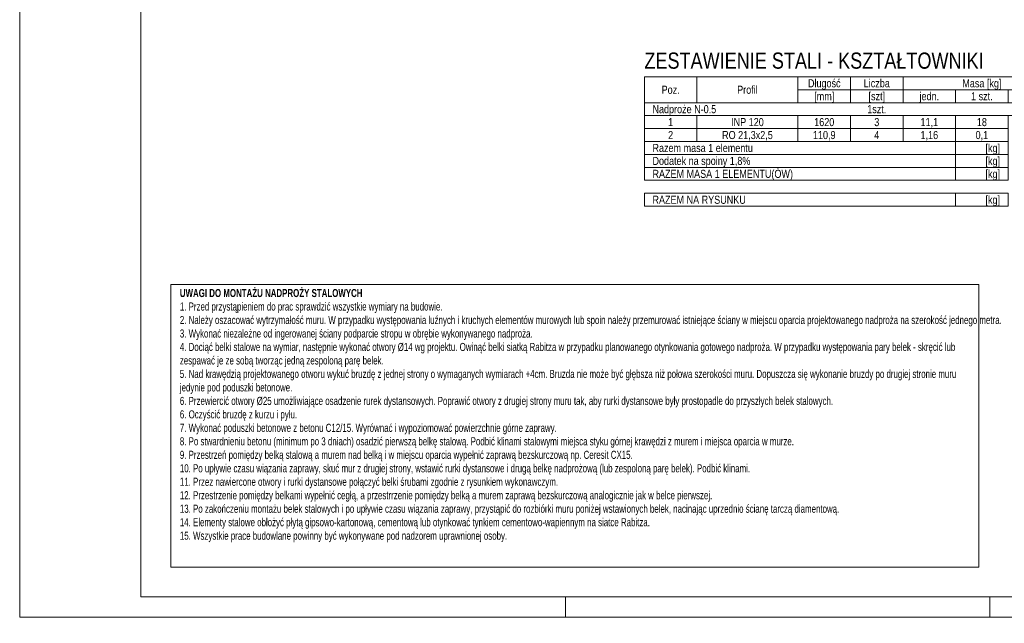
# Model space of a CAD drawing. Header units: millimetres. Extents: x 11149 to 111407, y -107619 to -23630.
# Tile 154 of 245: x 18452 to 19061, y -30106 to -29733. Entities that reach past the tile are written whole.
import ezdxf
from ezdxf.enums import TextEntityAlignment as Align

# ---------------------------------------------------------------- set-up
doc = ezdxf.new("R2010")
doc.units = ezdxf.units.MM
doc.header["$LTSCALE"] = 2
doc.layers.get('0').update_dxf_attribs({"plot": 0})
doc.layers.add('e-cad_cienkie', color=1, linetype='Continuous', lineweight=9)
doc.layers.add('e-cad_opisy', color=7, linetype='Continuous', lineweight=9)
doc.styles.add('e-cad_1', font='arial.ttf', dxfattribs={"width": 0.7})

# ---------------------------------------------------------------- blocks, each defined once
blk = doc.blocks.new('A3_poziom')
at = {"ltscale": 0.8}
for p, q in [((135, 0), (135, 5)), ((240, 0), (240, 5))]:
    blk.add_line(p, q, dxfattribs=at)
for points in [[(0, 0), (420, 0), (420, 297), (0, 297)], [(30, 5), (415, 5), (415, 292), (30, 292)]]:
    blk.add_lwpolyline(points, close=True)

msp = doc.modelspace()

# ---------------------------------------------------------------- linework, layer by layer
at = {"layer": 'e-cad_cienkie', "ltscale": 0.5}
for points in [[(18838.26, -29784.54), (18870.76, -29784.54), (18870.76, -29768.54), (18838.26, -29768.54)], [(18870.76, -29784.54), (18933.26, -29784.54), (18933.26, -29768.54), (18870.76, -29768.54)], [(18933.26, -29776.54), (18965.76, -29776.54), (18965.76, -29768.54), (18933.26, -29768.54)], [(18965.76, -29776.54), (18998.26, -29776.54), (18998.26, -29768.54), (18965.76, -29768.54)], [(18998.26, -29776.54), (19095.76, -29776.54), (19095.76, -29768.54), (18998.26, -29768.54)], [(18933.26, -29784.54), (18965.76, -29784.54), (18965.76, -29776.54), (18933.26, -29776.54)], [(18965.76, -29784.54), (18998.26, -29784.54), (18998.26, -29776.54), (18965.76, -29776.54)], [(18998.26, -29784.54), (19030.76, -29784.54), (19030.76, -29776.54), (18998.26, -29776.54)], [(19030.76, -29784.54), (19063.26, -29784.54), (19063.26, -29776.54), (19030.76, -29776.54)], [(18838.26, -29792.54), (19160.76, -29792.54), (19160.76, -29784.54), (18838.26, -29784.54)], [(18838.26, -29800.54), (18870.76, -29800.54), (18870.76, -29792.54), (18838.26, -29792.54)], [(18870.76, -29800.54), (18933.26, -29800.54), (18933.26, -29792.54), (18870.76, -29792.54)], [(18933.26, -29800.54), (18965.76, -29800.54), (18965.76, -29792.54), (18933.26, -29792.54)], [(18965.76, -29800.54), (18998.26, -29800.54), (18998.26, -29792.54), (18965.76, -29792.54)], [(18998.26, -29800.54), (19030.76, -29800.54), (19030.76, -29792.54), (18998.26, -29792.54)], [(19030.76, -29800.54), (19063.26, -29800.54), (19063.26, -29792.54), (19030.76, -29792.54)], [(18838.26, -29808.54), (18870.76, -29808.54), (18870.76, -29800.54), (18838.26, -29800.54)], [(18870.76, -29808.54), (18933.26, -29808.54), (18933.26, -29800.54), (18870.76, -29800.54)], [(18933.26, -29808.54), (18965.76, -29808.54), (18965.76, -29800.54), (18933.26, -29800.54)], [(18965.76, -29808.54), (18998.26, -29808.54), (18998.26, -29800.54), (18965.76, -29800.54)], [(18998.26, -29808.54), (19030.76, -29808.54), (19030.76, -29800.54), (18998.26, -29800.54)], [(19030.76, -29808.54), (19063.26, -29808.54), (19063.26, -29800.54), (19030.76, -29800.54)], [(18838.26, -29816.54), (19030.76, -29816.54), (19030.76, -29808.54), (18838.26, -29808.54)], [(19030.76, -29816.54), (19063.26, -29816.54), (19063.26, -29808.54), (19030.76, -29808.54)], [(18838.26, -29824.54), (19030.76, -29824.54), (19030.76, -29816.54), (18838.26, -29816.54)], [(19030.76, -29824.54), (19063.26, -29824.54), (19063.26, -29816.54), (19030.76, -29816.54)], [(18838.26, -29832.54), (19030.76, -29832.54), (19030.76, -29824.54), (18838.26, -29824.54)], [(19030.76, -29832.54), (19063.26, -29832.54), (19063.26, -29824.54), (19030.76, -29824.54)], [(18838.26, -29848.54), (19030.76, -29848.54), (19030.76, -29840.54), (18838.26, -29840.54)], [(19030.76, -29848.54), (19063.26, -29848.54), (19063.26, -29840.54), (19030.76, -29840.54)]]:
    msp.add_lwpolyline(points, close=True, dxfattribs=at)
at = {"layer": 'e-cad_opisy', "color": 9, "linetype": 'Continuous', "ltscale": 4}
msp.add_lwpolyline([(18545.29, -29896.92), (19045.12, -29896.92), (19045.12, -30071.63), (18545.29, -30071.63)], close=True, dxfattribs=at)

# ---------------------------------------------------------------- block references
at = {"layer": 'e-cad_opisy', "ltscale": 0.02, "xscale": 2.5, "yscale": 2.5, "zscale": 2.5}
msp.add_blockref('A3_poziom', (18451.87, -30102.55), dxfattribs=at)

# ---------------------------------------------------------------- texts
at = {"layer": 'e-cad_opisy', "ltscale": 0.5, "style": 'e-cad_1', "width": 0.8}
for s, height, p in [('ZESTAWIENIE STALI - KSZTAŁTOWNIKI', 10, (18838.26, -29763.54)), ('Nadproże N-0.5', 5, (18843.26, -29791.04)), ('Razem masa 1 elementu', 5, (18843.26, -29815.04)), ('Dodatek na spoiny 1,8%', 5, (18843.26, -29823.04)), ('RAZEM MASA 1 ELEMENTU(ÓW)', 5, (18843.26, -29831.04)), ('RAZEM NA RYSUNKU', 5, (18843.26, -29847.04))]:
    msp.add_text(s, height=height, dxfattribs=at).set_placement(p)
for s, p in [('Poz.', (18854.51, -29779.04)), ('Profil', (18902.01, -29779.04)), ('Długość', (18949.51, -29775.04)), ('Liczba', (18982.01, -29775.04)), ('Masa [kg]', (19047.01, -29775.04)), ('[mm]', (18949.51, -29783.04)), ('[szt]', (18982.01, -29783.04)), ('jedn.', (19014.51, -29783.04)), ('1 szt.', (19047.01, -29783.04)), ('1szt.', (18982.01, -29791.04)), ('1', (18854.51, -29799.04)), ('INP 120', (18902.01, -29799.04)), ('1620', (18949.51, -29799.04)), ('3', (18982.01, -29799.04)), ('11,1', (19014.51, -29799.04)), ('18', (19047.01, -29799.04)), ('2', (18854.51, -29807.04)), ('RO 21,3x2,5', (18902.01, -29807.04)), ('110,9', (18949.51, -29807.04)), ('4', (18982.01, -29807.04)), ('1,16', (19014.51, -29807.04)), ('0,1', (19047.01, -29807.04))]:
    msp.add_text(s, height=5, dxfattribs=at).set_placement(p, align=Align.CENTER)
for p in [(19058.26, -29815.04), (19058.26, -29823.04), (19058.26, -29831.04), (19058.26, -29847.04)]:
    msp.add_text('[kg]', height=5, dxfattribs=at).set_placement(p, align=Align.RIGHT)
at = {"layer": 'e-cad_opisy', "ltscale": 4, "insert": (18550.93, -29899.72), "char_height": 5, "width": 491.6675, "attachment_point": 1, "style": 'e-cad_1'}
msp.add_mtext('{\\fArial|b1|i0|c238|p34;UWAGI DO MONTAŻU NADPROŻY STALOWYCH\\P\\fArial|b0|i0|c238|p34;\\H1.000001x;1. Przed przystąpieniem do prac sprawdzić wszystkie wymiary na budowie.\\P2. Należy oszacować wytrzymałość muru. W przypadku występowania luźnych i kruchych elementów murowych lub spoin należy przemurować istniejące ściany w miejscu oparcia projektowanego nadproża na szerokość jednego metra.\\P3. Wykonać niezależne od ingerowanej ściany podparcie stropu w obrębie wykonywanego nadproża.\\P4. Dociąć belki stalowe na wymiar, następnie wykonać otwory %%C14 wg projektu. Owinąć belki siatką Rabitza w przypadku planowanego otynkowania gotowego nadproża. W przypadku występowania pary belek - skręcić lub zespawać je ze sobą tworząc jedną zespoloną parę belek.\\P5. Nad krawędzią projektowanego otworu wykuć bruzdę z jednej strony o wymaganych wymiarach +4cm. Bruzda nie może być głębsza niż połowa szerokości muru. Dopuszcza się wykonanie bruzdy po drugiej stronie muru jedynie pod poduszki betonowe.\\P6. Przewiercić otwory %%C25 umożliwiające osadzenie rurek dystansowych. Poprawić otwory z drugiej strony muru tak, aby rurki dystansowe były prostopadle do przyszłych belek stalowych.\\P6. Oczyścić bruzdę z kurzu i pyłu.\\P7. Wykonać poduszki betonowe z betonu C12/15. Wyrównać i wypoziomować powierzchnie górne zaprawy.\\P8. Po stwardnieniu betonu (minimum po 3 dniach) osadzić pierwszą belkę stalową. Podbić klinami stalowymi miejsca styku górnej krawędzi z murem i miejsca oparcia w murze.\\P9. Przestrzeń pomiędzy belką stalową a murem nad belką i w miejscu oparcia wypełnić zaprawą bezskurczową np. Ceresit CX15.\\P10. Po upływie czasu wiązania zaprawy, skuć mur z drugiej strony, wstawić rurki dystansowe i drugą belkę nadprożową (lub zespoloną parę belek). Podbić klinami.\\P11. Przez nawiercone otwory i rurki dystansowe połączyć belki śrubami zgodnie z rysunkiem wykonawczym.\\P12. Przestrzenie pomiędzy belkami wypełnić cegłą, a przestrrzenie pomiędzy belką a murem zaprawą bezskurczową analogicznie jak w belce pierwszej.\\P13. Po zakończeniu montażu belek stalowych i po upływie czasu wiązania zaprawy, przystąpić do rozbiórki muru poniżej wstawionych belek, nacinając uprzednio ścianę tarczą diamentową. \\P14. Elementy stalowe obłożyć płytą gipsowo-kartonową, cementową lub otynkować tynkiem cementowo-wapiennym na siatce Rabitza.\\P15. Wszystkie prace budowlane powinny być wykonywane pod nadzorem uprawnionej osoby.^I}', dxfattribs=at)

doc.saveas('drawing.dxf')
